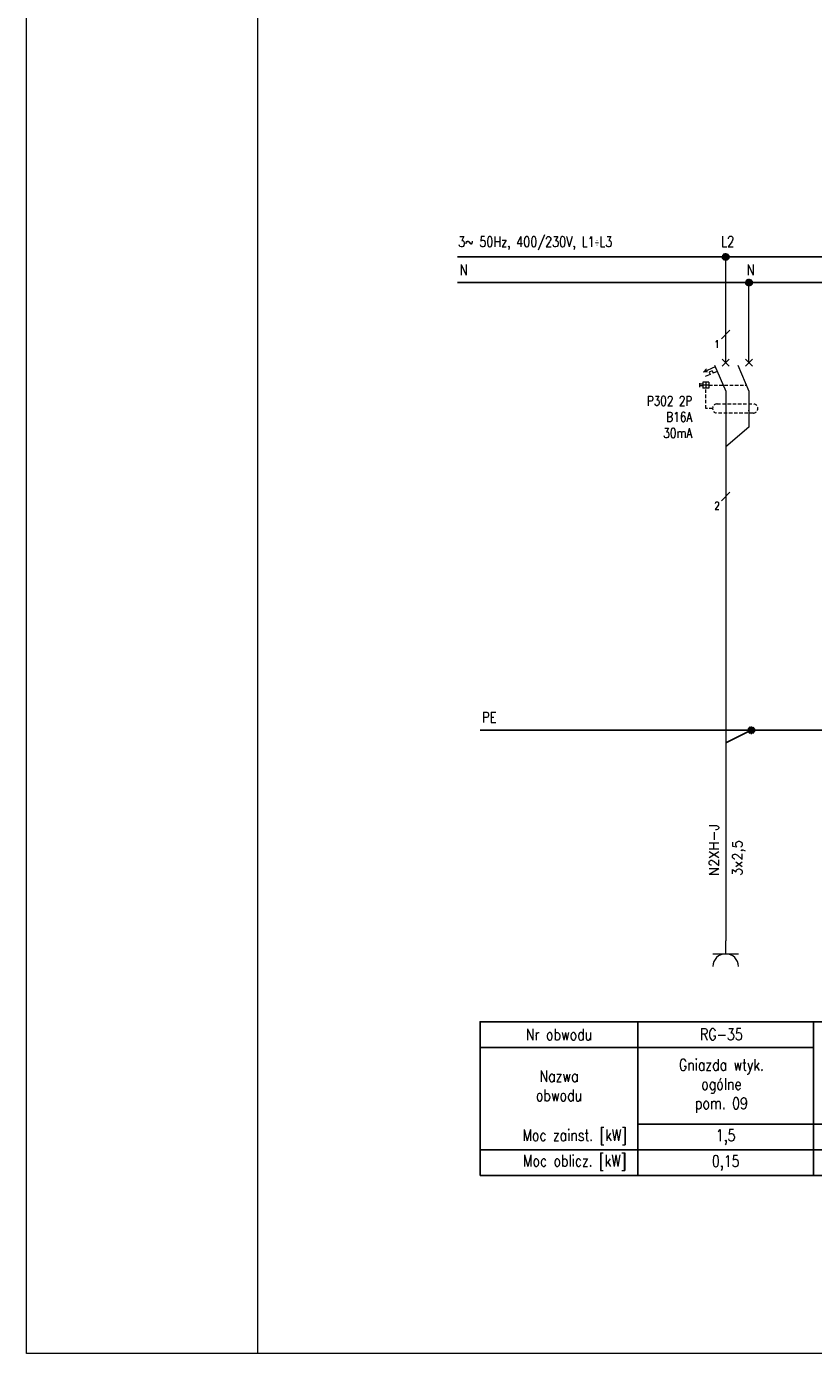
# Model space of a CAD drawing. Header units: millimetres. Extents: x 2505 to 3495, y 1397 to 1684.
# Tile 1 of 59: x 2505 to 2590, y 1397 to 1540. Entities that reach past the tile are written whole.
import ezdxf
from ezdxf.enums import TextEntityAlignment as Align

# ---------------------------------------------------------------- set-up
doc = ezdxf.new("R2010")
doc.units = ezdxf.units.MM
doc.linetypes.add('DASHED2', pattern=[0.375, 0.25, -0.125])
for name, color, linetype, lineweight in [('#elektryczne', 7, 'Continuous', 20), ('EB_PRZEWODY', 3, 'Continuous', 20), ('PRZEWODY', 3, 'Continuous', 20), ('SYMBOL', 3, 'Continuous', 20), ('SZYNY', 1, 'Continuous', 40)]:
    doc.layers.add(name, color=color, linetype=linetype, lineweight=lineweight)
doc.layers.add('E_Opis', color=7, linetype='Continuous')
doc.layers.add('OPIS', color=7, linetype='Continuous')
doc.styles.add('SIMPLEX', font='simplex.shx', dxfattribs={"width": 0.8})

# ---------------------------------------------------------------- blocks, each defined once
blk = doc.blocks.new('P-PUNKT')
for p, q in [((-0.64, 0.17), (-0.66, 0.02)), ((-0.64, 0.17), (-0.66, 0.02)), ((-0.64, 0), (-0.66, -0.03)), ((-0.6, 0.28), (-0.64, 0.17)), ((-0.6, 0.28), (-0.64, 0.17)), ((-0.6, 0.14), (-0.64, 0.09)), ((-0.6, 0), (-0.64, 0)), ((-0.51, 0.43), (-0.6, 0.28)), ((-0.51, 0.43), (-0.6, 0.28)), ((-0.51, 0.29), (-0.6, 0.19)), ((-0.51, 0.15), (-0.6, 0.1)), ((-0.51, 0.01), (-0.6, 0)), ((-0.4, 0.52), (-0.51, 0.43)), ((-0.4, 0.52), (-0.51, 0.43)), ((-0.4, 0.41), (-0.51, 0.33)), ((-0.4, 0.29), (-0.51, 0.24)), ((-0.4, 0.17), (-0.51, 0.15)), ((-0.4, 0.06), (-0.51, 0.05)), ((-0.27, 0.61), (-0.4, 0.52)), ((-0.27, 0.61), (-0.4, 0.52)), ((-0.27, 0.5), (-0.4, 0.43)), ((-0.27, 0.38), (-0.4, 0.33)), ((-0.27, 0.27), (-0.4, 0.24)), ((-0.27, 0.16), (-0.4, 0.14)), ((-0.27, 0.05), (-0.4, 0.05)), ((-0.27, 0.61), (-0.27, -0.61)), ((-0.27, 0.61), (-0.27, -0.61)), ((-0.1, 0.66), (0.1, 0.66)), ((-0.1, 0.66), (0.1, 0.66)), ((-0.1, -0.66), (-0.1, 0.66)), ((-0.1, 0.66), (-0.1, -0.66)), ((-0.1, 0.56), (0.1, 0.56)), ((-0.1, 0.46), (0.1, 0.46)), ((-0.1, 0.36), (0.1, 0.36)), ((-0.1, 0.26), (0.1, 0.26)), ((-0.1, 0.15), (0.1, 0.15)), ((-0.1, 0.05), (0.1, 0.05)), ((0.1, -0.66), (0.1, 0.66)), ((0.1, 0.66), (0.1, -0.66)), ((0.27, 0.61), (0.27, -0.61)), ((0.27, 0.61), (0.27, -0.61)), ((0.27, 0.61), (0.4, 0.52)), ((0.27, 0.61), (0.4, 0.52)), ((0.27, 0.5), (0.4, 0.43)), ((0.27, 0.38), (0.4, 0.33)), ((0.27, 0.27), (0.4, 0.24)), ((0.27, 0.16), (0.4, 0.14)), ((0.27, 0.05), (0.4, 0.05)), ((0.4, 0.52), (0.51, 0.43)), ((0.4, 0.52), (0.51, 0.43)), ((0.4, 0.41), (0.51, 0.33)), ((0.4, 0.29), (0.51, 0.24)), ((0.4, 0.17), (0.51, 0.15)), ((0.4, 0.06), (0.51, 0.05)), ((0.51, 0.43), (0.6, 0.28)), ((0.51, 0.43), (0.6, 0.28)), ((0.51, 0.29), (0.6, 0.19)), ((0.51, 0.15), (0.6, 0.1)), ((0.51, 0.01), (0.6, 0)), ((0.6, 0.28), (0.64, 0.17)), ((0.6, 0.28), (0.64, 0.17)), ((0.6, 0.14), (0.64, 0.09)), ((0.6, 0), (0.64, 0)), ((0.64, 0.17), (0.66, 0.02)), ((0.64, 0.17), (0.66, 0.02)), ((0.64, 0), (0.66, -0.03)), ((-0.65, -0.08), (-0.64, -0.17)), ((-0.64, -0.17), (-0.65, -0.08)), ((-0.6, -0.14), (-0.64, -0.08)), ((-0.64, -0.17), (-0.6, -0.28)), ((-0.6, -0.28), (-0.64, -0.17)), ((-0.51, -0.13), (-0.6, -0.09)), ((-0.51, -0.27), (-0.6, -0.18)), ((-0.6, -0.28), (-0.51, -0.41)), ((-0.51, -0.41), (-0.6, -0.28)), ((-0.4, -0.06), (-0.51, -0.04)), ((-0.4, -0.17), (-0.51, -0.13)), ((-0.4, -0.29), (-0.51, -0.23)), ((-0.4, -0.41), (-0.51, -0.32)), ((-0.51, -0.41), (-0.4, -0.52)), ((-0.4, -0.52), (-0.51, -0.41)), ((-0.27, -0.06), (-0.4, -0.05)), ((-0.27, -0.17), (-0.4, -0.14)), ((-0.27, -0.28), (-0.4, -0.24)), ((-0.27, -0.39), (-0.4, -0.33)), ((-0.27, -0.5), (-0.4, -0.43)), ((-0.4, -0.52), (-0.27, -0.61)), ((-0.27, -0.61), (-0.4, -0.52)), ((-0.1, -0.05), (0.1, -0.05)), ((-0.1, -0.15), (0.1, -0.15)), ((-0.1, -0.26), (0.1, -0.26)), ((-0.1, -0.36), (0.1, -0.36)), ((-0.1, -0.46), (0.1, -0.46)), ((-0.1, -0.56), (0.1, -0.56)), ((0.1, -0.66), (-0.1, -0.66)), ((-0.1, -0.66), (0.1, -0.66)), ((0.27, -0.06), (0.4, -0.05)), ((0.27, -0.17), (0.4, -0.14)), ((0.27, -0.28), (0.4, -0.24)), ((0.27, -0.39), (0.4, -0.33)), ((0.27, -0.5), (0.4, -0.43)), ((0.4, -0.52), (0.27, -0.61)), ((0.27, -0.61), (0.4, -0.52)), ((0.4, -0.06), (0.51, -0.04)), ((0.4, -0.17), (0.51, -0.13)), ((0.4, -0.29), (0.51, -0.23)), ((0.4, -0.41), (0.51, -0.32)), ((0.51, -0.41), (0.4, -0.52)), ((0.4, -0.52), (0.51, -0.41)), ((0.51, -0.13), (0.6, -0.09)), ((0.51, -0.27), (0.6, -0.18)), ((0.6, -0.28), (0.51, -0.41)), ((0.51, -0.41), (0.6, -0.28)), ((0.6, -0.14), (0.64, -0.08)), ((0.64, -0.17), (0.6, -0.28)), ((0.6, -0.28), (0.64, -0.17)), ((0.65, -0.08), (0.64, -0.17)), ((0.64, -0.17), (0.65, -0.08))]:
    blk.add_line(p, q)
at = {"ltscale": 5}
blk.add_line((0.66, 0.02), (0.66, -0.08), dxfattribs=at)
blk.add_point((0, 0))
blk = doc.blocks.new('WYL_ROZ')
for p, q in [((-0.78, -0.78), (0.78, 0.78)), ((0.78, -0.78), (-0.78, 0.78)), ((0, 0), (0, 2)), ((4.26, -0.78), (5.83, 0.78)), ((5.83, -0.78), (4.26, 0.78)), ((5.04, 0), (5.04, 2)), ((-2.24, -0.93), (-4.83, -2.04)), ((-4.83, -2.04), (-4.17, -1.32)), ((-3.9, -1.97), (-4.83, -2.04)), ((-3.37, -2.56), (-4.41, -3.01)), ((-2.92, -1.75), (-3.6, -2.04)), ((-3.6, -2.04), (-3.37, -2.56)), ((-2.92, -1.75), (-2.69, -2.27)), ((-1.82, -1.9), (-2.69, -2.27)), ((-2.41, -0.52), (0, -6.16)), ((2.63, -0.52), (5.04, -6.16)), ((-5.65, -4.41), (-5.65, -5.32)), ((-4.96, -4.69), (-5.65, -4.69)), ((-4.96, -5.03), (-5.65, -5.03)), ((-4.96, -4.2), (-4.96, -5.53)), ((-3.63, -4.2), (-4.96, -4.2)), ((-3.63, -4.86), (-4.96, -4.86)), ((-3.63, -5.53), (-4.96, -5.53)), ((-4.3, -4.2), (-4.3, -5.53)), ((-3.63, -4.2), (-3.63, -5.53)), ((0, -6.12), (0, -11.54)), ((5.04, -6.16), (5.04, -11.58))]:
    blk.add_line(p, q)
at = {"color": 3}
blk.add_line((2.63, -0.52), (5.04, -6.16), dxfattribs=at)
blk.add_line((2.63, -0.52), (5.04, -6.16), dxfattribs=at)
at = {"color": 4, "linetype": 'DASHED2', "ltscale": 3}
for p, q in [((-3.63, -4.86), (4.49, -4.86)), ((-1.84, -8.93), (5.95, -8.93)), ((5.95, -10.91), (-1.84, -10.91))]:
    blk.add_line(p, q, dxfattribs=at)
blk.add_lwpolyline([(-2.83, -9.92), (-4.3, -9.92), (-4.3, -5.53)], dxfattribs=at)
for centre, start, end in [((-1.84, -9.92), 90, 270), ((5.95, -9.92), 270, 90)]:
    blk.add_arc(centre, 0.99, start, end, dxfattribs=at)
blk.add_point((5.04, -10.35), dxfattribs=at)
blk.add_point((5.04, -10.35), dxfattribs=at)
blk = doc.blocks.new('*U193')
for p, q in [((-0.64, 0.17), (-0.66, 0.02)), ((-0.64, 0.17), (-0.66, 0.02)), ((-0.64, 0), (-0.66, -0.03)), ((-0.6, 0.28), (-0.64, 0.17)), ((-0.6, 0.28), (-0.64, 0.17)), ((-0.6, 0.14), (-0.64, 0.09)), ((-0.6, 0), (-0.64, 0)), ((-0.51, 0.43), (-0.6, 0.28)), ((-0.51, 0.43), (-0.6, 0.28)), ((-0.51, 0.29), (-0.6, 0.19)), ((-0.51, 0.15), (-0.6, 0.1)), ((-0.51, 0.01), (-0.6, 0)), ((-0.4, 0.52), (-0.51, 0.43)), ((-0.4, 0.52), (-0.51, 0.43)), ((-0.4, 0.41), (-0.51, 0.33)), ((-0.4, 0.29), (-0.51, 0.24)), ((-0.4, 0.17), (-0.51, 0.15)), ((-0.4, 0.06), (-0.51, 0.05)), ((-0.27, 0.61), (-0.4, 0.52)), ((-0.27, 0.61), (-0.4, 0.52)), ((-0.27, 0.5), (-0.4, 0.43)), ((-0.27, 0.38), (-0.4, 0.33)), ((-0.27, 0.27), (-0.4, 0.24)), ((-0.27, 0.16), (-0.4, 0.14)), ((-0.27, 0.05), (-0.4, 0.05)), ((-0.27, 0.61), (-0.27, -0.61)), ((-0.27, 0.61), (-0.27, -0.61)), ((-0.1, 0.66), (0.1, 0.66)), ((-0.1, 0.66), (0.1, 0.66)), ((-0.1, -0.66), (-0.1, 0.66)), ((-0.1, 0.66), (-0.1, -0.66)), ((-0.1, 0.56), (0.1, 0.56)), ((-0.1, 0.46), (0.1, 0.46)), ((-0.1, 0.36), (0.1, 0.36)), ((-0.1, 0.26), (0.1, 0.26)), ((-0.1, 0.15), (0.1, 0.15)), ((-0.1, 0.05), (0.1, 0.05)), ((0.1, -0.66), (0.1, 0.66)), ((0.1, 0.66), (0.1, -0.66)), ((0.27, 0.61), (0.27, -0.61)), ((0.27, 0.61), (0.27, -0.61)), ((0.27, 0.61), (0.4, 0.52)), ((0.27, 0.61), (0.4, 0.52)), ((0.27, 0.5), (0.4, 0.43)), ((0.27, 0.38), (0.4, 0.33)), ((0.27, 0.27), (0.4, 0.24)), ((0.27, 0.16), (0.4, 0.14)), ((0.27, 0.05), (0.4, 0.05)), ((0.4, 0.52), (0.51, 0.43)), ((0.4, 0.52), (0.51, 0.43)), ((0.4, 0.41), (0.51, 0.33)), ((0.4, 0.29), (0.51, 0.24)), ((0.4, 0.17), (0.51, 0.15)), ((0.4, 0.06), (0.51, 0.05)), ((0.51, 0.43), (0.6, 0.28)), ((0.51, 0.43), (0.6, 0.28)), ((0.51, 0.29), (0.6, 0.19)), ((0.51, 0.15), (0.6, 0.1)), ((0.51, 0.01), (0.6, 0)), ((0.6, 0.28), (0.64, 0.17)), ((0.6, 0.28), (0.64, 0.17)), ((0.6, 0.14), (0.64, 0.09)), ((0.6, 0), (0.64, 0)), ((0.64, 0.17), (0.66, 0.02)), ((0.64, 0.17), (0.66, 0.02)), ((0.64, 0), (0.66, -0.03)), ((-0.65, -0.08), (-0.64, -0.17)), ((-0.64, -0.17), (-0.65, -0.08)), ((-0.6, -0.14), (-0.64, -0.08)), ((-0.64, -0.17), (-0.6, -0.28)), ((-0.6, -0.28), (-0.64, -0.17)), ((-0.51, -0.13), (-0.6, -0.09)), ((-0.51, -0.27), (-0.6, -0.18)), ((-0.6, -0.28), (-0.51, -0.41)), ((-0.51, -0.41), (-0.6, -0.28)), ((-0.4, -0.06), (-0.51, -0.04)), ((-0.4, -0.17), (-0.51, -0.13)), ((-0.4, -0.29), (-0.51, -0.23)), ((-0.4, -0.41), (-0.51, -0.32)), ((-0.51, -0.41), (-0.4, -0.52)), ((-0.4, -0.52), (-0.51, -0.41)), ((-0.27, -0.06), (-0.4, -0.05)), ((-0.27, -0.17), (-0.4, -0.14)), ((-0.27, -0.28), (-0.4, -0.24)), ((-0.27, -0.39), (-0.4, -0.33)), ((-0.27, -0.5), (-0.4, -0.43)), ((-0.4, -0.52), (-0.27, -0.61)), ((-0.27, -0.61), (-0.4, -0.52)), ((-0.1, -0.05), (0.1, -0.05)), ((-0.1, -0.15), (0.1, -0.15)), ((-0.1, -0.26), (0.1, -0.26)), ((-0.1, -0.36), (0.1, -0.36)), ((-0.1, -0.46), (0.1, -0.46)), ((-0.1, -0.56), (0.1, -0.56)), ((0.1, -0.66), (-0.1, -0.66)), ((-0.1, -0.66), (0.1, -0.66)), ((0.27, -0.06), (0.4, -0.05)), ((0.27, -0.17), (0.4, -0.14)), ((0.27, -0.28), (0.4, -0.24)), ((0.27, -0.39), (0.4, -0.33)), ((0.27, -0.5), (0.4, -0.43)), ((0.4, -0.52), (0.27, -0.61)), ((0.27, -0.61), (0.4, -0.52)), ((0.4, -0.06), (0.51, -0.04)), ((0.4, -0.17), (0.51, -0.13)), ((0.4, -0.29), (0.51, -0.23)), ((0.4, -0.41), (0.51, -0.32)), ((0.51, -0.41), (0.4, -0.52)), ((0.4, -0.52), (0.51, -0.41)), ((0.51, -0.13), (0.6, -0.09)), ((0.51, -0.27), (0.6, -0.18)), ((0.6, -0.28), (0.51, -0.41)), ((0.51, -0.41), (0.6, -0.28)), ((0.6, -0.14), (0.64, -0.08)), ((0.64, -0.17), (0.6, -0.28)), ((0.6, -0.28), (0.64, -0.17)), ((0.65, -0.08), (0.64, -0.17)), ((0.64, -0.17), (0.65, -0.08))]:
    blk.add_line(p, q)
at = {"ltscale": 5}
blk.add_line((0.66, 0.02), (0.66, -0.08), dxfattribs=at)
blk.add_point((0, 0))
blk = doc.blocks.new('GNIAZDO')
for p, q in [((-2, -2), (2, -2)), ((0, -2), (0, 0))]:
    blk.add_line(p, q)
blk.add_arc((0, -4), 2, 0, 180)

msp = doc.modelspace()

# ---------------------------------------------------------------- linework, layer by layer
at = {"layer": '#elektryczne'}
for points in [[(3494.65, 1396.93), (2504.65, 1396.93), (2504.65, 1683.93), (3494.65, 1683.93)], [(2529.65, 1396.93), (2529.65, 1683.93)]]:
    msp.add_lwpolyline(points, dxfattribs=at)
at = {"layer": 'EB_PRZEWODY', "lineweight": -3, "ltscale": 5}
msp.add_line((2580.25, 1462.95), (2583.02, 1464.33), dxfattribs=at)
at = {"layer": 'OPIS', "lineweight": -3}
for p, q in [((2570.75, 1432.81), (2553.7, 1432.81)), ((2570.75, 1432.81), (2553.7, 1432.81)), ((2570.75, 1430.03), (2553.7, 1430.03)), ((2570.75, 1430.03), (2589.74, 1430.03)), ((2570.75, 1421.72), (2589.74, 1421.72)), ((2589.74, 1421.72), (2608.73, 1421.72))]:
    msp.add_line(p, q, dxfattribs=at)
at = {"layer": 'OPIS', "lineweight": -3, "ltscale": 5}
for p, q in [((2570.75, 1418.95), (2589.74, 1418.95)), ((2589.74, 1418.95), (2608.73, 1418.95))]:
    msp.add_line(p, q, dxfattribs=at)
at = {"layer": 'OPIS', "lineweight": -3}
for points in [[(2553.7, 1432.81), (2570.75, 1432.81), (2570.75, 1418.95), (2553.7, 1418.95)], [(2553.7, 1416.17), (2570.75, 1416.17), (2570.75, 1432.81), (2553.7, 1432.81)], [(2570.75, 1416.17), (2589.74, 1416.17), (2589.74, 1432.81), (2570.75, 1432.81)], [(2589.74, 1416.17), (2608.73, 1416.17), (2608.73, 1432.81), (2589.74, 1432.81)]]:
    msp.add_lwpolyline(points, close=True, dxfattribs=at)
at = {"layer": 'PRZEWODY', "ltscale": 5}
for p, q in [((2580.25, 1504.08), (2580.25, 1515.51)), ((2582.77, 1498.29), (2582.77, 1497.1))]:
    msp.add_line(p, q, dxfattribs=at)
at = {"layer": 'PRZEWODY'}
for p, q in [((2582.77, 1505.08), (2582.77, 1512.74)), ((2580.25, 1488.7), (2580.25, 1441.54))]:
    msp.add_line(p, q, dxfattribs=at)
at = {"layer": 'SYMBOL'}
for p, q in [((2579.81, 1506.64), (2580.69, 1507.58)), ((2580.25, 1498.61), (2580.25, 1488.7)), ((2582.77, 1497.1), (2580.25, 1494.98)), ((2579.81, 1489.15), (2580.69, 1490.09))]:
    msp.add_line(p, q, dxfattribs=at)
at = {"layer": 'SZYNY', "lineweight": -3}
for p, q in [((2551.27, 1515.51), (2784.24, 1515.51)), ((2553.7, 1515.51), (3301.29, 1515.51))]:
    msp.add_line(p, q, dxfattribs=at)
at = {"layer": 'SZYNY', "color": 5, "lineweight": -3}
for p, q in [((2551.27, 1512.74), (2784.24, 1512.74)), ((2553.7, 1512.74), (3301.29, 1512.74))]:
    msp.add_line(p, q, dxfattribs=at)
at = {"layer": 'SZYNY', "color": 4, "lineweight": -3}
msp.add_line((2553.7, 1464.34), (3301.29, 1464.34), dxfattribs=at)

# ---------------------------------------------------------------- block references
at = {"layer": 'EB_PRZEWODY', "lineweight": -3, "ltscale": 5, "xscale": 0.5544000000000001, "yscale": 0.5544000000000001, "zscale": 0.5544000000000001}
msp.add_blockref('*U193', (2583.02, 1464.33), dxfattribs=at)
at = {"layer": 'PRZEWODY', "xscale": 0.5543999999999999, "yscale": 0.5543999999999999, "zscale": 0.5543999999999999}
for p in [(2580.25, 1515.51), (2582.77, 1512.74)]:
    msp.add_blockref('P-PUNKT', p, dxfattribs=at)
at = {"layer": 'SYMBOL', "color": 6, "xscale": 0.5, "yscale": 0.5, "zscale": 0.5}
msp.add_blockref('WYL_ROZ', (2580.25, 1504.08), dxfattribs=at)
at = {"layer": 'SYMBOL', "xscale": 0.693, "yscale": 0.693, "zscale": 0.693}
msp.add_blockref('GNIAZDO', (2580.25, 1441.54), dxfattribs=at)

# ---------------------------------------------------------------- texts
at = {"layer": 'E_Opis', "lineweight": -3, "attachment_point": 5, "style": 'SIMPLEX'}
for s, insert, char_height, width in [('\\pxqc;Nr obwodu', (2562.23, 1431.42), 1.2474, 17.0499), ('RG-35', (2579.79, 1431.44), 1.247, 14.1127), ('Gniazda wtyk.\\Pogólne\\Ppom.^I09', (2579.79, 1425.86), 1.2474, 14.1127), ('\\pxqc;Nazwa\\Pobwodu', (2562.23, 1425.88), 1.2474, 17.0499), ('\\pxqc;Moc zainst. [kW]', (2563.92, 1420.33), 1.2474, 17.0499), ('Moc oblicz. [kW]', (2563.92, 1417.56), 1.2474, 17.0499)]:
    msp.add_mtext(s, dxfattribs=dict(at, insert=insert, char_height=char_height, width=width))
at = {"layer": 'E_Opis', "char_height": 1.247, "width": 14.1127, "attachment_point": 5, "style": 'SIMPLEX'}
for s, insert in [('\\pxqc;1,5', (2580.25, 1420.32)), ('\\pxqc;0,15', (2580.25, 1417.54))]:
    msp.add_mtext(s, dxfattribs=dict(at, insert=insert))
at = {"layer": 'OPIS', "lineweight": -3, "style": 'SIMPLEX', "width": 0.8}
for s, height, p in [('3~ 50Hz, 400/230V, L1÷L3', 1.1088, (2551.33, 1516.6)), ('L2', 1.134, (2579.74, 1516.61)), ('N', 1.13, (2551.48, 1513.55)), ('PE', 1.134, (2553.91, 1465.15))]:
    msp.add_text(s, height=height, dxfattribs=at).set_placement(p)
at = {"layer": 'OPIS', "style": 'SIMPLEX', "width": 0.8}
for s, height, p in [('N', 1.13, (2582.54, 1513.55)), ('1', 0.832, (2579.03, 1505.67)), ('2', 0.832, (2579.03, 1488.2))]:
    msp.add_text(s, height=height, dxfattribs=at).set_placement(p)
at = {"layer": 'OPIS', "style": 'SIMPLEX'}
msp.add_text('N2XH-J', height=1.04, rotation=90, dxfattribs=at).set_placement((2579.5, 1448.57))
msp.add_text('3x2,5', height=1.04, rotation=90, dxfattribs=at).set_placement((2581, 1448.57), align=Align.TOP_LEFT)
at = {"layer": 'OPIS', "insert": (2576.64, 1500.46), "char_height": 1.04, "attachment_point": 3, "style": 'SIMPLEX'}
msp.add_mtext_dynamic_manual_height_columns('P302 2P \\PB16A\\P30mA', width=5.4797, gutter_width=7.17, heights=[0], dxfattribs=at)

doc.saveas('drawing.dxf')
